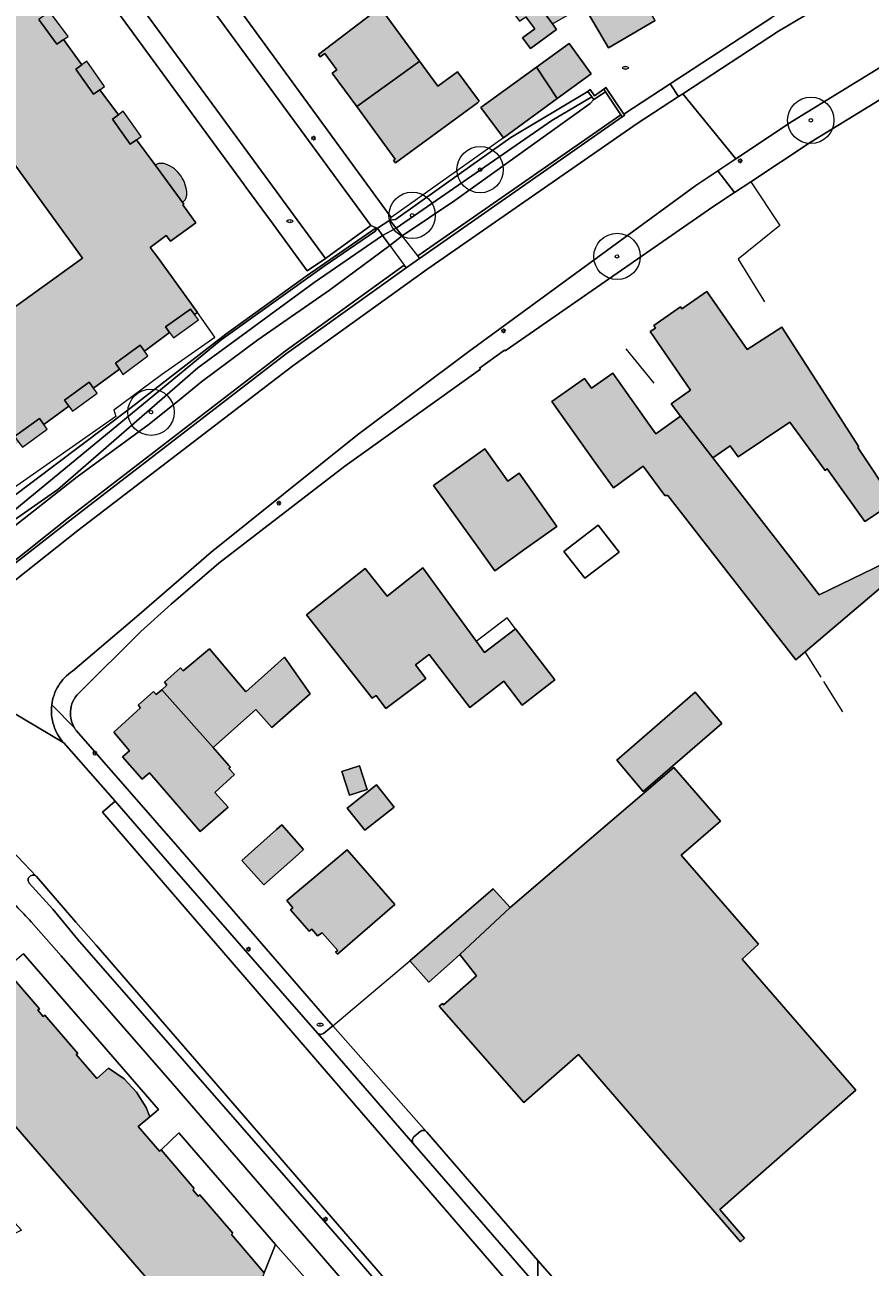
# Model space of a CAD drawing. Header units: metres. Extents: x 187482 to 189800, y 333582 to 335019.
# Tile 253 of 256: x 189197 to 189288, y 334550 to 334684. Entities that reach past the tile are written whole.
import ezdxf
from ezdxf.enums import TextEntityAlignment as Align

# ---------------------------------------------------------------- set-up
doc = ezdxf.new("R2010")
doc.units = ezdxf.units.M
doc.layers.get('0').update_dxf_attribs({"color": 252, "lineweight": 18})
for name, color, linetype, lineweight in [('B-WE-GK-KADEMUUR-GV', 252, 'Continuous', 18), ('B-WE-GR-BEPLANTING_CULTUUR_HEESTERS-GV', 252, 'Continuous', 18), ('B-WE-GR-BOOM-S', 252, 'Continuous', 18), ('B-WE-GR-HAAG-G', 252, 'GR-HAAG1-SO', 18), ('B-WE-GW-TALUD_KRUIN-G', 252, 'Continuous', 18), ('B-WE-IE-MEUBILAIR-S', 252, 'Continuous', 18), ('B-WE-IE-TERREINAFSCHEIDING_KUNSTMATIG_HEKWERK-G', 252, 'IE-TERREINAFSCHEIDING_KUNSTMATIG-SO', 18), ('B-WE-IE-TERREINAFSCHEIDING_KUNSTMATIG_MUUR-G', 252, 'IE-TERREINAFSCHEIDING_KUNSTMATIG-SO', 18), ('B-WE-KW-KUNSTWERK_DEK-GV', 252, 'Continuous', 18), ('B-WE-OG-BEBOUWING-GV', 252, 'Continuous', 18), ('B-WE-OG-BEBOUWING_LUIFEL-GV', 252, 'Continuous', 18), ('B-WE-OG-TERREIN_BEGROEID-GV', 252, 'Continuous', 18), ('B-WE-OG-TERREIN_ERF-GV', 252, 'Continuous', 18), ('B-WE-OG-TERREIN_OEVER-GV', 252, 'Continuous', 18), ('B-WE-OG-WATER_BEEK-GV', 252, 'Continuous', 18), ('B-WE-VH-GESLOTENVERHARDING_ASFALT-GV', 252, 'Continuous', 18), ('B-WE-VH-OPENVERHARDING_BETONSTRAATSTEEN-GV', 252, 'Continuous', 18), ('B-WE-VH-OPENVERHARDING_TEGEL-GV', 252, 'Continuous', 18)]:
    doc.layers.add(name, color=color, linetype=linetype, lineweight=lineweight)
doc.layers.add('B-WE-OG-BEBOUWING-V', color=7, linetype='Continuous', lineweight=18, true_color=0xf0f0f0)
doc.styles.add('NLCS-ISO', font='NLCS-ISO.ttf')
doc.linetypes.add('GR-HAAG1-SO', pattern='A,6,[176,NLCS.SHX,S=0.125,R=0,X=0,Y=0],-2', length=8)
doc.linetypes.add('IE-TERREINAFSCHEIDING_KUNSTMATIG-SO', pattern='A,4,[82,NLCS.SHX,S=0.75,R=90,X=0,Y=0],4,-2', length=10)

# ---------------------------------------------------------------- blocks, each defined once
blk = doc.blocks.new('SIE-MEUBILAIR_PAAL_LICHTMAST-SO')
for points in [[(-0.62, 0), (-1, 0)], [(-0.71, 0.71), (-0.44, 0.44)], [(0, 1), (0, 0.62)], [(0.44, 0.44), (0.71, 0.71)], [(1, 0), (0.62, 0)], [(-0.71, -0.71), (-0.44, -0.44)], [(0, -0.62), (0, -1)], [(0.44, -0.44), (0.71, -0.71)]]:
    blk.add_lwpolyline(points)
blk.add_circle((0, 0), 0.5)
blk = doc.blocks.new('SIE-MEUBILAIR_PUT_BRANDKRAAN-SO')
blk.add_ellipse((0, 0), major_axis=(1.25, 0), ratio=0.54)
at = {"style": 'NLCS-ISO'}
blk.add_text('bk', height=0.75, dxfattribs=at).set_placement((0.03, 0), align=Align.MIDDLE_CENTER)
blk = doc.blocks.new('SGR-BOOM_GBKN-SO')
at = {"color": 0, "linetype": 'ByBlock', "lineweight": 18}
for radius in [2, 0.15]:
    blk.add_circle((0, 0), radius, dxfattribs=at)

msp = doc.modelspace()

# ---------------------------------------------------------------- hatches: boundary and pattern name
at = {"layer": 'B-WE-OG-BEBOUWING-V'}
h = msp.add_hatch(color=256, dxfattribs=at)
h.dxf.hatch_style = 1
h.paths.add_polyline_path([(189182.942, 334690.25), (189181.395, 334689.13), (189203.547, 334658.545), (189176.042, 334638.693), (189177.1, 334637.225), (189178.742, 334634.982), (189183.221, 334628.862), (189185.856, 334630.788), (189185.42, 334631.435), (189188.085, 334633.382), (189188.557, 334632.736), (189191.282, 334634.727), (189190.812, 334635.374), (189193.524, 334637.342), (189193.993, 334636.695), (189196.705, 334638.662), (189196.235, 334639.31), (189198.905, 334641.247), (189199.375, 334640.6), (189202.087, 334642.568), (189201.617, 334643.215), (189204.288, 334645.153), (189204.758, 334644.505), (189207.536, 334646.547), (189207.097, 334647.2), (189209.758, 334649.151), (189210.231, 334648.506), (189212.951, 334650.5), (189212.509, 334651.118), (189215.194, 334653.038), (189215.637, 334652.439), (189215.963, 334652.68), (189211.664, 334658.586), (189210.854, 334659.699), (189212.593, 334660.964), (189213.034, 334660.358), (189215.783, 334662.358), (189214.376, 334664.291), (189214.473, 334664.362), (189211.347, 334668.629), (189209.389, 334671.301), (189208.69, 334670.812), (189206.79, 334673.514), (189207.433, 334673.99), (189205.423, 334676.704), (189204.742, 334676.231), (189202.844, 334678.918), (189203.488, 334679.392), (189201.497, 334682.104), (189200.791, 334681.629), (189198.846, 334684.29), (189199.534, 334684.792), (189197.51, 334687.565), (189196.8, 334687.088), (189194.913, 334689.725), (189195.556, 334690.201), (189193.504, 334692.972), (189192.841, 334692.496), (189190.935, 334695.123), (189191.595, 334695.575), (189191.321, 334695.976)], flags=17)
h.paths.add_polyline_path([(189207.955, 334674.377), (189207.433, 334673.99), (189206.79, 334673.514), (189208.69, 334670.812), (189209.389, 334671.301), (189209.878, 334671.643)], flags=16)
h.paths.add_polyline_path([(189204.012, 334679.778), (189203.488, 334679.392), (189202.844, 334678.918), (189204.742, 334676.231), (189205.423, 334676.704), (189205.933, 334677.058)], flags=16)
h.paths.add_polyline_path([(189200.017, 334685.145), (189199.534, 334684.792), (189198.846, 334684.29), (189200.791, 334681.629), (189201.497, 334682.104), (189201.994, 334682.438)], flags=16)
h.paths.add_polyline_path([(189196.078, 334690.588), (189195.556, 334690.201), (189194.913, 334689.725), (189196.8, 334687.088), (189197.51, 334687.565), (189198.004, 334687.897)], flags=16)
h.paths.add_polyline_path([(189192.131, 334695.942), (189191.595, 334695.575), (189190.935, 334695.123), (189192.841, 334692.496), (189193.504, 334692.972), (189194.019, 334693.342)], flags=16)
h.paths.add_polyline_path([(189188.94, 334632.211), (189188.557, 334632.736), (189188.085, 334633.382), (189185.42, 334631.435), (189185.856, 334630.788), (189186.275, 334630.264)], flags=16)
h.paths.add_polyline_path([(189199.757, 334640.074), (189199.375, 334640.6), (189198.905, 334641.247), (189196.235, 334639.31), (189196.705, 334638.662), (189197.087, 334638.137)], flags=16)
h.paths.add_polyline_path([(189205.139, 334643.979), (189204.758, 334644.505), (189204.288, 334645.153), (189201.617, 334643.215), (189202.087, 334642.568), (189202.468, 334642.041)], flags=16)
h.paths.add_polyline_path([(189210.615, 334647.982), (189210.231, 334648.506), (189209.758, 334649.151), (189207.097, 334647.2), (189207.536, 334646.547), (189207.906, 334645.997)], flags=16)
h.paths.add_polyline_path([(189194.375, 334636.168), (189193.993, 334636.695), (189193.524, 334637.342), (189190.812, 334635.374), (189191.282, 334634.727), (189191.663, 334634.2)], flags=16)
edge = h.paths.add_edge_path(flags=16)
edge.add_arc((189211.251, 334665.379), 3.548, 17.43881, 34.47228)
edge.add_arc((189211.235, 334665.363), 3.57, 34.52834, 51.46336)
edge.add_arc((189211.257, 334665.382), 3.542, 51.56129, 68.62437)
edge.add_arc((189212.057, 334667.222), 1.538, 71.39697, 79.78966)
edge.add_arc((189212.074, 334667.341), 1.418, 79.58373, 88.69126)
edge.add_arc((189212.061, 334667.493), 1.267, 87.95064, 98.15513)
edge.add_arc((189212.051, 334667.345), 1.412, 96.92938, 106.08906)
edge.add_line((189211.66, 334668.702), (189211.395, 334668.564))
edge.add_line((189211.395, 334668.564), (189214.349, 334664.531))
edge.add_line((189214.349, 334664.531), (189214.568, 334664.753))
edge.add_arc((189213.559, 334665.446), 1.224, 325.5259, 333.67664)
edge.add_arc((189213.279, 334665.589), 1.538, 333.53795, 340.06487)
edge.add_arc((189213.381, 334665.53), 1.422, 340.85461, 347.8862)
edge.add_arc((189213.586, 334665.499), 1.215, 347.30069, 355.50749)
edge.add_arc((189211.282, 334665.387), 3.516, 0.27868, 17.46243)
h = msp.add_hatch(color=256, dxfattribs=at)
h.dxf.hatch_style = 1
h.paths.add_polyline_path([(189265.294, 334684.173), (189260.743, 334692.019), (189255.935, 334689.23), (189254.125, 334692.339), (189249.788, 334689.834), (189251.137, 334687.99), (189254.207, 334683.792), (189257.602, 334685.734), (189260.244, 334681.219)], flags=17)
h = msp.add_hatch(color=256, dxfattribs=at)
h.dxf.hatch_style = 1
h.paths.add_polyline_path([(189251.137, 334687.99), (189248.98, 334686.42), (189250.681, 334684.085), (189251.351, 334684.573), (189252.313, 334683.257), (189250.998, 334682.295), (189251.848, 334681.133), (189254.652, 334683.184), (189254.207, 334683.792)], flags=17)
h = msp.add_hatch(color=256, dxfattribs=at)
h.dxf.hatch_style = 1
h.paths.add_polyline_path([(189228.997, 334680.499), (189229.186, 334680.242), (189229.693, 334680.614), (189230.985, 334678.85), (189230.484, 334678.469), (189233.112, 334674.881), (189239.668, 334679.612), (189239.882, 334679.769), (189235.642, 334685.558), (189235.511, 334685.458)], flags=17)
h = msp.add_hatch(color=256, dxfattribs=at)
h.dxf.hatch_style = 1
h.paths.add_polyline_path([(189254.735, 334675.751), (189258.388, 334678.411), (189256.002, 334681.688), (189252.485, 334679.127)], flags=17)
h = msp.add_hatch(color=256, dxfattribs=at)
h.dxf.hatch_style = 1
h.paths.add_polyline_path([(189233.112, 334674.881), (189237.275, 334669.196), (189237.093, 334669.066), (189237.285, 334668.817), (189246.124, 334675.296), (189246.331, 334675.448), (189246.123, 334675.732), (189243.997, 334678.635), (189241.86, 334677.068), (189239.882, 334679.769), (189239.668, 334679.612)], flags=17)
h = msp.add_hatch(color=256, dxfattribs=at)
h.dxf.hatch_style = 1
h.paths.add_polyline_path([(189254.735, 334675.751), (189252.485, 334679.127), (189246.51, 334674.777), (189248.93, 334671.524)], flags=17)
h = msp.add_hatch(color=256, dxfattribs=at)
h.dxf.hatch_style = 1
h.paths.add_polyline_path([(189268.033, 334641.497), (189271.509, 334637.008), (189273.377, 334638.294), (189274.226, 334637.109), (189279.804, 334640.843), (189283.609, 334635.627), (189283.817, 334635.812), (189287.908, 334630.117), (189291.063, 334632.229), (189287.128, 334638.098), (189287.243, 334638.197), (189278.929, 334651.1), (189275.219, 334648.671), (189270.856, 334654.921), (189268.179, 334653.052), (189268.018, 334653.281), (189265.154, 334651.266), (189265.321, 334650.994), (189264.766, 334650.614), (189269.103, 334644.28), (189267, 334642.831)], flags=17)
h.paths.add_polyline_path([(189292.003, 334625.013), (189291.467, 334625.852), (189291.53, 334625.882), (189291.197, 334626.196), (189282.967, 334622.214), (189280.623, 334625.24), (189271.509, 334637.008), (189268.033, 334641.497), (189265.375, 334639.572), (189264.7, 334640.495), (189260.71, 334646.131), (189258.415, 334644.506), (189257.665, 334645.567), (189254.16, 334643.087), (189258.905, 334636.38), (189260.812, 334633.77), (189264.006, 334636.097), (189266.319, 334632.923), (189266.651, 334632.944), (189280.46, 334615.209), (189281.457, 334616.056)], flags=16)
h = msp.add_hatch(color=256, dxfattribs=at)
h.dxf.hatch_style = 1
h.paths.add_polyline_path([(189216.056, 334651.872), (189215.637, 334652.439), (189215.194, 334653.038), (189212.509, 334651.118), (189212.951, 334650.5), (189213.353, 334649.939)], flags=17)
h = msp.add_hatch(color=256, dxfattribs=at)
h.dxf.hatch_style = 1
h.paths.add_polyline_path([(189246.912, 334637.977), (189241.394, 334634.017), (189246.193, 334627.33), (189248.008, 334624.812), (189251.372, 334627.238), (189254.7, 334629.608), (189250.617, 334635.331), (189249.402, 334634.464)], flags=17)
h.paths.add_polyline_path([(189240.928, 334615.79), (189245.3, 334610.081), (189248.963, 334612.891), (189250.942, 334610.313), (189254.473, 334613.067), (189250.251, 334618.565), (189246.876, 334615.983), (189240.244, 334625.115), (189236.396, 334622.082), (189234.044, 334625.066), (189227.695, 334620.061), (189234.79, 334611.059), (189235.203, 334611.377), (189236.266, 334609.964), (189240.562, 334613.196), (189239.472, 334614.668)], flags=16)
h.paths.add_polyline_path([(189292.003, 334625.013), (189291.467, 334625.852), (189291.53, 334625.882), (189291.197, 334626.196), (189282.967, 334622.214), (189280.623, 334625.24), (189271.509, 334637.008), (189268.033, 334641.497), (189265.375, 334639.572), (189264.7, 334640.495), (189260.71, 334646.131), (189258.415, 334644.506), (189257.665, 334645.567), (189254.16, 334643.087), (189258.905, 334636.38), (189260.812, 334633.77), (189264.006, 334636.097), (189266.319, 334632.923), (189266.651, 334632.944), (189280.46, 334615.209), (189281.457, 334616.056)], flags=16)
h = msp.add_hatch(color=256, dxfattribs=at)
h.dxf.hatch_style = 1
h.paths.add_polyline_path([(189212.094, 334611.987), (189217.634, 334605.745), (189222.245, 334609.841), (189223.962, 334607.898), (189226.337, 334610), (189228.089, 334611.551), (189225.346, 334615.48), (189223.187, 334613.564), (189221.16, 334611.765), (189217.239, 334616.403), (189214.405, 334614.007), (189214.12, 334614.329), (189212.39, 334612.798), (189212.648, 334612.49)], flags=16)
h.paths.add_polyline_path([(189217.634, 334605.745), (189212.094, 334611.987), (189211.51, 334611.456), (189211.227, 334611.781), (189209.541, 334610.31), (189209.803, 334610.018), (189206.92, 334607.422), (189208.627, 334605.392), (189207.88, 334604.749), (189209.976, 334602.327), (189210.768, 334603.014), (189216.243, 334596.687), (189219.268, 334599.305), (189217.817, 334600.884), (189219.931, 334602.826), (189219.325, 334603.486), (189219.501, 334603.643), (189219.348, 334603.815)], flags=17)
h = msp.add_hatch(color=256, dxfattribs=at)
h.dxf.hatch_style = 1
h.paths.add_polyline_path([(189269.613, 334611.732), (189261.15, 334604.385), (189264.001, 334600.993), (189272.464, 334608.34)], flags=16)
h.paths.add_polyline_path([(189244.221, 334583.434), (189246.04, 334581.137), (189242.466, 334578.006), (189242.348, 334578.142), (189242.017, 334577.852), (189251.131, 334567.449), (189257.028, 334572.632), (189274.499, 334552.451), (189274.938, 334552.819), (189272.267, 334555.927), (189286.938, 334568.798), (189274.686, 334582.939), (189276.428, 334584.554), (189268.086, 334594.153), (189272.35, 334597.8), (189267.316, 334603.597), (189260.661, 334597.93), (189249.654, 334588.489)], flags=17)
h = msp.add_hatch(color=256, dxfattribs=at)
h.dxf.hatch_style = 1
h.paths.add_polyline_path([(189233.418, 334603.782), (189231.51, 334603.162), (189232.339, 334600.613), (189234.247, 334601.234)], flags=17)
h = msp.add_hatch(color=256, dxfattribs=at)
h.dxf.hatch_style = 1
h.paths.add_polyline_path([(189235.26, 334601.742), (189232.075, 334599.227), (189233.975, 334596.821), (189237.16, 334599.336)], flags=17)
h = msp.add_hatch(color=256, dxfattribs=at)
h.dxf.hatch_style = 1
h.paths.add_polyline_path([(189224.482, 334596.898), (189220.749, 334593.572), (189223.097, 334590.937), (189226.83, 334594.263), (189227.386, 334594.758), (189225.043, 334597.398)], flags=17)
h = msp.add_hatch(color=256, dxfattribs=at)
h.dxf.hatch_style = 1
h.paths.add_polyline_path([(189226.236, 334588.451), (189225.978, 334588.237), (189228.004, 334585.943), (189228.265, 334586.143), (189228.9, 334585.424), (189229.394, 334585.777), (189231.082, 334583.868), (189230.833, 334583.683), (189231.047, 334583.448), (189237.222, 334588.823), (189232.082, 334594.727), (189225.567, 334589.246)], flags=17)
h = msp.add_hatch(color=256, dxfattribs=at)
h.dxf.hatch_style = 1
h.paths.add_polyline_path([(189168.028, 334567.452), (189160.992, 334572.458), (189157.334, 334567.883), (189171.765, 334559.81), (189173.277, 334561.749), (189166.47, 334565.468)], flags=16)
h.paths.add_polyline_path([(189206.999, 334536.904), (189206.941, 334536.766), (189216.604, 334532.725), (189218.966, 334538.44), (189218.777, 334538.589), (189220.037, 334541.637), (189221.654, 334540.968), (189222.859, 334542.599), (189223.684, 334544.34), (189224.128, 334546.287), (189224.193, 334547.311), (189222.692, 334547.958), (189223.156, 334549.097), (189219.619, 334553.218), (189219.78, 334553.363), (189216.192, 334557.524), (189216.027, 334557.377), (189215.44, 334558.039), (189215.605, 334558.186), (189212.023, 334562.352), (189211.855, 334562.208), (189209.568, 334564.877), (189210.829, 334565.934), (189210.429, 334566.93), (189209.374, 334568.567), (189208.041, 334570.022), (189206.345, 334571.172), (189205.091, 334570.065), (189202.876, 334572.653), (189203.065, 334572.759), (189199.495, 334576.896), (189199.328, 334576.749), (189198.741, 334577.418), (189198.908, 334577.565), (189195.33, 334581.724), (189195.115, 334581.723), (189192.914, 334584.193), (189194.196, 334585.258), (189193.8, 334586.259), (189192.729, 334587.901), (189191.399, 334589.371), (189189.724, 334590.473), (189188.45, 334589.415), (189187.045, 334591.04), (189186.965, 334591.132), (189186.694, 334590.928), (189186.09, 334591.498), (189184.875, 334592.227), (189184.645, 334592.365), (189183.801, 334592.576), (189182.102, 334592.509), (189181.285, 334592.251), (189180.512, 334591.876), (189176.657, 334588.563), (189176.155, 334589.152), (189175.759, 334588.812), (189175.56, 334588.641), (189176.051, 334588.025), (189169.988, 334582.924), (189178.322, 334573.771), (189178.426, 334573.862), (189184.188, 334578.886), (189211.499, 334547.342), (189209.462, 334542.515), (189209.35, 334542.527)], flags=17)
h.paths.add_polyline_path([(189183.167, 334568.765), (189179.578, 334572.682), (189179.15, 334572.075), (189180.509, 334570.593), (189177.121, 334566.288), (189175.568, 334564.316), (189173.542, 334561.745), (189176.687, 334560.418), (189180.569, 334565.265)], flags=16)
h.paths.add_polyline_path([(189184.188, 334578.886), (189183.093, 334577.931), (189187.39, 334572.902), (189188.527, 334573.874)], flags=16)
h = msp.add_hatch(color=256, dxfattribs=at)
h.dxf.hatch_style = 1
h.paths.add_polyline_path([(189238.853, 334582.742), (189240.884, 334580.439), (189243.134, 334582.423), (189244.221, 334583.434), (189249.654, 334588.489), (189247.819, 334590.523)], flags=17)

# ---------------------------------------------------------------- linework, layer by layer
at = {"layer": 'B-WE-GK-KADEMUUR-GV', "flags": 128}
for points in [[(189259.929, 334676.477), (189259.739, 334676.764), (189258.761, 334676.054), (189258.268, 334676.734), (189258.033, 334676.516), (189258.465, 334675.927), (189258.671, 334675.647)], [(189261.58, 334673.981), (189261.717, 334673.776), (189262.011, 334673.948), (189261.909, 334674.061), (189259.958, 334676.922), (189259.739, 334676.764), (189259.929, 334676.477)], [(189261.717, 334673.776), (189261.58, 334673.981), (189239.716, 334658.777), (189239.876, 334658.507)], [(189238.45, 334657.501), (189238.245, 334657.76), (189225.402, 334648.509), (189202.036, 334630.54), (189190.334, 334621.217), (189190.485, 334621.103), (189202.176, 334630.235), (189225.555, 334648.25)]]:
    msp.add_lwpolyline(points, close=True, dxfattribs=at)
at = {"layer": 'B-WE-GR-BEPLANTING_CULTUUR_HEESTERS-GV'}
for points in [[(189197.872, 334591.853, 0.1925801), (189197.699, 334591.493)], [(189198.246, 334591.992, 0.1959467), (189197.872, 334591.853)], [(189198.611, 334591.832, 0.1920983), (189198.246, 334591.992)], [(189197.699, 334591.493, 0.1952386), (189197.825, 334591.115)]]:
    msp.add_lwpolyline(points, format="xyb", dxfattribs=at)
at = {"layer": 'B-WE-GR-BEPLANTING_CULTUUR_HEESTERS-GV', "flags": 128}
for points in [[(189266.219, 334511.047), (189267.02, 334511.617), (189263.325, 334516.144), (189244.622, 334538.633), (189205.044, 334584.417), (189202.846, 334586.925), (189198.611, 334591.832)], [(189197.825, 334591.115), (189200.356, 334588.3), (189203.011, 334585.08), (189232.522, 334551.328), (189243.821, 334538.167), (189266.219, 334511.047)]]:
    msp.add_lwpolyline(points, dxfattribs=at)
at = {"layer": 'B-WE-GR-HAAG-G', "ltscale": 0.2, "flags": 128}
for points in [[(189248.93, 334671.524), (189236.823, 334662.924)], [(189206.929, 334642.187), (189207.143, 334641.449), (189196.123, 334633.742), (189195.661, 334634.26), (189185.221, 334626.272), (189183.221, 334628.862)]]:
    msp.add_lwpolyline(points, dxfattribs=at)
at = {"layer": 'B-WE-GW-TALUD_KRUIN-G', "flags": 128}
for points in [[(189258.033, 334676.516), (189249.724, 334671.56), (189244.411, 334667.775), (189237.285, 334662.698), (189236.682, 334662.647)], [(189236.682, 334662.647), (189235.34, 334661.755)]]:
    msp.add_lwpolyline(points, dxfattribs=at)
msp.add_lwpolyline([(189235.069, 334661.391), (189235.34, 334661.755), (189235.223, 334661.805), (189227.67, 334656.601), (189219.024, 334650.318), (189212.456, 334645.255), (189208.476, 334642.187), (189190.668, 334628.747), (189189.66, 334627.764), (189189.253, 334626.986), (189189.399, 334626.221), (189189.238, 334625.633), (189218.495, 334649.724), (189229.619, 334657.67)], close=True, dxfattribs=at)
at = {"layer": 'B-WE-IE-TERREINAFSCHEIDING_KUNSTMATIG_HEKWERK-G', "ltscale": 0.2, "flags": 128}
for points in [[(189275.585, 334666.762), (189282.106, 334671.096), (189293.435, 334678.003), (189301.461, 334682.677)], [(189275.585, 334666.762), (189278.743, 334662.059), (189274.245, 334658.441), (189277.083, 334653.82)], [(189206.929, 334642.187), (189212.057, 334645.99), (189217.808, 334650.009), (189215.963, 334652.68)], [(189283.176, 334613.331), (189281.457, 334616.056)], [(189285.52, 334609.615), (189283.463, 334612.876)]]:
    msp.add_lwpolyline(points, dxfattribs=at)
at = {"layer": 'B-WE-IE-TERREINAFSCHEIDING_KUNSTMATIG_MUUR-G', "ltscale": 0.2, "flags": 128}
for points in [[(189262.133, 334648.755), (189265.157, 334645.05)], [(189230.556, 334575.742), (189238.853, 334582.742)]]:
    msp.add_lwpolyline(points, dxfattribs=at)
at = {"layer": 'B-WE-KW-KUNSTWERK_DEK-GV', "flags": 128}
msp.add_lwpolyline([(189239.716, 334658.777), (189238.01, 334660.953), (189237.366, 334661.774), (189236.682, 334662.647), (189235.34, 334661.755), (189235.427, 334661.635), (189235.904, 334660.972), (189236.676, 334659.9), (189238.245, 334657.76), (189238.45, 334657.501), (189239.876, 334658.507)], close=True, dxfattribs=at)
at = {"layer": 'B-WE-OG-BEBOUWING-GV', "flags": 128}
for points in [[(189265.294, 334684.173), (189260.743, 334692.019), (189255.935, 334689.23), (189254.125, 334692.339), (189249.788, 334689.834), (189251.137, 334687.99), (189254.207, 334683.792), (189257.602, 334685.734), (189260.244, 334681.219)], [(189251.137, 334687.99), (189248.98, 334686.42), (189250.681, 334684.085), (189251.351, 334684.573), (189252.313, 334683.257), (189250.998, 334682.295), (189251.848, 334681.133), (189254.652, 334683.184), (189254.207, 334683.792)], [(189228.997, 334680.499), (189229.186, 334680.242), (189229.693, 334680.614), (189230.985, 334678.85), (189230.484, 334678.469), (189233.112, 334674.881), (189239.668, 334679.612), (189239.882, 334679.769), (189235.642, 334685.558), (189235.511, 334685.458)], [(189254.735, 334675.751), (189258.388, 334678.411), (189256.002, 334681.688), (189252.485, 334679.127)], [(189233.112, 334674.881), (189237.275, 334669.196), (189237.093, 334669.066), (189237.285, 334668.817), (189246.124, 334675.296), (189246.331, 334675.448), (189246.123, 334675.732), (189243.997, 334678.635), (189241.86, 334677.068), (189239.882, 334679.769), (189239.668, 334679.612)], [(189254.735, 334675.751), (189252.485, 334679.127), (189246.51, 334674.777), (189248.93, 334671.524)], [(189268.033, 334641.497), (189271.509, 334637.008), (189273.377, 334638.294), (189274.226, 334637.109), (189279.804, 334640.843), (189283.609, 334635.627), (189283.817, 334635.812), (189287.908, 334630.117), (189291.063, 334632.229), (189287.128, 334638.098), (189287.243, 334638.197), (189278.929, 334651.1), (189275.219, 334648.671), (189270.856, 334654.921), (189268.179, 334653.052), (189268.018, 334653.281), (189265.154, 334651.266), (189265.321, 334650.994), (189264.766, 334650.614), (189269.103, 334644.28), (189267, 334642.831)], [(189292.003, 334625.013), (189291.467, 334625.852), (189291.53, 334625.882), (189291.197, 334626.196), (189282.967, 334622.214), (189280.623, 334625.24), (189271.509, 334637.008), (189268.033, 334641.497), (189265.375, 334639.572), (189264.7, 334640.495), (189260.71, 334646.131), (189258.415, 334644.506), (189257.665, 334645.567), (189254.16, 334643.087), (189258.905, 334636.38), (189260.812, 334633.77), (189264.006, 334636.097), (189266.319, 334632.923), (189266.651, 334632.944), (189280.46, 334615.209), (189281.457, 334616.056)], [(189246.912, 334637.977), (189241.394, 334634.017), (189246.193, 334627.33), (189248.008, 334624.812), (189251.372, 334627.238), (189254.7, 334629.608), (189250.617, 334635.331), (189249.402, 334634.464)], [(189257.716, 334624.004), (189261.416, 334626.831), (189259.147, 334629.728), (189255.447, 334626.9)], [(189240.928, 334615.79), (189245.3, 334610.081), (189248.963, 334612.891), (189250.942, 334610.313), (189254.473, 334613.067), (189250.251, 334618.565), (189246.876, 334615.983), (189240.244, 334625.115), (189236.396, 334622.082), (189234.044, 334625.066), (189227.695, 334620.061), (189234.79, 334611.059), (189235.203, 334611.377), (189236.266, 334609.964), (189240.562, 334613.196), (189239.472, 334614.668)], [(189212.094, 334611.987), (189217.634, 334605.745), (189222.245, 334609.841), (189223.962, 334607.898), (189226.337, 334610), (189228.089, 334611.551), (189225.346, 334615.48), (189223.187, 334613.564), (189221.16, 334611.765), (189217.239, 334616.403), (189214.405, 334614.007), (189214.12, 334614.329), (189212.39, 334612.798), (189212.648, 334612.49)], [(189217.634, 334605.745), (189212.094, 334611.987), (189211.51, 334611.456), (189211.227, 334611.781), (189209.541, 334610.31), (189209.803, 334610.018), (189206.92, 334607.422), (189208.627, 334605.392), (189207.88, 334604.749), (189209.976, 334602.327), (189210.768, 334603.014), (189216.243, 334596.687), (189219.268, 334599.305), (189217.817, 334600.884), (189219.931, 334602.826), (189219.325, 334603.486), (189219.501, 334603.643), (189219.348, 334603.815)], [(189269.613, 334611.732), (189261.15, 334604.385), (189264.001, 334600.993), (189272.464, 334608.34)], [(189233.418, 334603.782), (189231.51, 334603.162), (189232.339, 334600.613), (189234.247, 334601.234)], [(189244.221, 334583.434), (189246.04, 334581.137), (189242.466, 334578.006), (189242.348, 334578.142), (189242.017, 334577.852), (189251.131, 334567.449), (189257.028, 334572.632), (189274.499, 334552.451), (189274.938, 334552.819), (189272.267, 334555.927), (189286.938, 334568.798), (189274.686, 334582.939), (189276.428, 334584.554), (189268.086, 334594.153), (189272.35, 334597.8), (189267.316, 334603.597), (189260.661, 334597.93), (189249.654, 334588.489)], [(189235.26, 334601.742), (189232.075, 334599.227), (189233.975, 334596.821), (189237.16, 334599.336)], [(189224.482, 334596.898), (189220.749, 334593.572), (189223.097, 334590.937), (189226.83, 334594.263), (189227.386, 334594.758), (189225.043, 334597.398)], [(189226.236, 334588.451), (189225.978, 334588.237), (189228.004, 334585.943), (189228.265, 334586.143), (189228.9, 334585.424), (189229.394, 334585.777), (189231.082, 334583.868), (189230.833, 334583.683), (189231.047, 334583.448), (189237.222, 334588.823), (189232.082, 334594.727), (189225.567, 334589.246)], [(189238.853, 334582.742), (189240.884, 334580.439), (189243.134, 334582.423), (189244.221, 334583.434), (189249.654, 334588.489), (189247.819, 334590.523)]]:
    msp.add_lwpolyline(points, close=True, dxfattribs=at)
for points in [[(189181.395, 334689.13), (189203.547, 334658.545), (189176.042, 334638.693)], [(189196.235, 334639.31), (189198.905, 334641.247), (189199.375, 334640.6), (189202.087, 334642.568), (189201.617, 334643.215), (189204.288, 334645.153), (189204.758, 334644.505), (189207.536, 334646.547), (189207.097, 334647.2), (189209.758, 334649.151), (189210.231, 334648.506), (189212.951, 334650.5), (189212.509, 334651.118), (189215.194, 334653.038), (189215.637, 334652.439), (189215.963, 334652.68), (189211.664, 334658.586), (189210.854, 334659.699), (189212.593, 334660.964), (189213.034, 334660.358), (189215.783, 334662.358), (189214.376, 334664.291), (189214.473, 334664.362), (189211.347, 334668.629), (189209.389, 334671.301), (189208.69, 334670.812), (189206.79, 334673.514), (189207.433, 334673.99), (189205.423, 334676.704), (189204.742, 334676.231), (189202.844, 334678.918), (189203.488, 334679.392), (189201.497, 334682.104), (189200.791, 334681.629), (189198.846, 334684.29)], [(189223.156, 334549.097), (189219.619, 334553.218), (189219.78, 334553.363), (189216.192, 334557.524), (189216.027, 334557.377), (189215.44, 334558.039), (189215.605, 334558.186), (189212.023, 334562.352), (189211.855, 334562.208), (189209.568, 334564.877), (189210.829, 334565.934), (189210.429, 334566.93), (189209.374, 334568.567), (189208.041, 334570.022), (189206.345, 334571.172), (189205.091, 334570.065), (189202.876, 334572.653), (189203.065, 334572.759), (189199.495, 334576.896), (189199.328, 334576.749), (189198.741, 334577.418), (189198.908, 334577.565), (189195.33, 334581.724)], [(189184.188, 334578.886), (189211.499, 334547.342)]]:
    msp.add_lwpolyline(points, dxfattribs=at)
at = {"layer": 'B-WE-OG-BEBOUWING_LUIFEL-GV', "flags": 128}
for points in [[(189200.017, 334685.145), (189199.534, 334684.792), (189198.846, 334684.29), (189200.791, 334681.629), (189201.497, 334682.104), (189201.994, 334682.438)], [(189204.012, 334679.778), (189203.488, 334679.392), (189202.844, 334678.918), (189204.742, 334676.231), (189205.423, 334676.704), (189205.933, 334677.058)], [(189207.955, 334674.377), (189207.433, 334673.99), (189206.79, 334673.514), (189208.69, 334670.812), (189209.389, 334671.301), (189209.878, 334671.643)], [(189216.056, 334651.872), (189215.637, 334652.439), (189215.194, 334653.038), (189212.509, 334651.118), (189212.951, 334650.5), (189213.353, 334649.939)], [(189210.615, 334647.982), (189210.231, 334648.506), (189209.758, 334649.151), (189207.097, 334647.2), (189207.536, 334646.547), (189207.906, 334645.997)], [(189205.139, 334643.979), (189204.758, 334644.505), (189204.288, 334645.153), (189201.617, 334643.215), (189202.087, 334642.568), (189202.468, 334642.041)], [(189199.757, 334640.074), (189199.375, 334640.6), (189198.905, 334641.247), (189196.235, 334639.31), (189196.705, 334638.662), (189197.087, 334638.137)], [(189250.251, 334618.565), (189249.339, 334619.748), (189245.998, 334617.192), (189246.876, 334615.983)]]:
    msp.add_lwpolyline(points, close=True, dxfattribs=at)
msp.add_lwpolyline([(189211.66, 334668.702), (189211.395, 334668.564), (189214.349, 334664.531), (189214.568, 334664.753)], dxfattribs=at)
at = {"layer": 'B-WE-OG-BEBOUWING_LUIFEL-GV'}
for points in [[(189211.881, 334668.747, 0.0399879), (189211.66, 334668.702)], [(189212.106, 334668.759, 0.0445549), (189211.881, 334668.747)], [(189212.33, 334668.736, 0.0397601), (189212.106, 334668.759)], [(189212.548, 334668.68, 0.0366364), (189212.33, 334668.736)], [(189213.459, 334668.156, 0.0745896), (189212.548, 334668.68)], [(189214.176, 334667.387, 0.0740278), (189213.459, 334668.156)], [(189214.636, 334666.442, 0.0744597), (189214.176, 334667.387)], [(189214.798, 334665.404, 0.0751191), (189214.636, 334666.442)], [(189214.772, 334665.232, 0.0358242), (189214.798, 334665.404)], [(189214.568, 334664.753, 0.0355793), (189214.656, 334664.903)], [(189214.656, 334664.903, 0.0284868), (189214.725, 334665.064)], [(189214.725, 334665.064, 0.0306907), (189214.772, 334665.232)]]:
    msp.add_lwpolyline(points, format="xyb", dxfattribs=at)
at = {"layer": 'B-WE-OG-TERREIN_BEGROEID-GV', "flags": 128}
for points in [[(189258.033, 334676.516), (189249.724, 334671.56), (189244.411, 334667.775), (189237.285, 334662.698), (189236.682, 334662.647), (189237.366, 334661.774), (189254.133, 334673.369), (189258.465, 334675.927)], [(189235.223, 334661.805), (189227.67, 334656.601), (189219.024, 334650.318), (189212.456, 334645.255), (189208.476, 334642.187), (189190.668, 334628.747), (189189.66, 334627.764), (189189.253, 334626.986), (189189.399, 334626.221), (189189.238, 334625.633), (189218.495, 334649.724), (189229.619, 334657.67), (189235.069, 334661.391), (189235.34, 334661.755)], [(189189.238, 334625.633), (189189.373, 334625.511), (189200.892, 334633.578), (189215.981, 334646.707), (189228.548, 334655.924), (189235.904, 334660.972), (189235.34, 334661.755), (189235.069, 334661.391), (189229.619, 334657.67), (189218.495, 334649.724)], [(189236.682, 334662.647), (189235.34, 334661.755), (189235.904, 334660.972), (189237.366, 334661.774)]]:
    msp.add_lwpolyline(points, close=True, dxfattribs=at)
at = {"layer": 'B-WE-OG-TERREIN_ERF-GV', "flags": 128}
for points in [[(189190.668, 334628.747), (189208.476, 334642.187), (189212.456, 334645.255), (189219.024, 334650.318), (189227.67, 334656.601), (189235.223, 334661.805), (189234.638, 334662.056), (189229.757, 334658.488), (189227.758, 334657.178), (189224.097, 334662.185), (189221.173, 334666.184), (189220.895, 334666.564), (189216.868, 334672.071), (189193.212, 334704.422)], [(189212.564, 334696.204), (189236.823, 334662.924), (189236.682, 334662.647)], [(189314.829, 334690.091), (189301.461, 334682.677), (189293.435, 334678.003), (189282.106, 334671.096), (189275.585, 334666.762), (189273.839, 334665.602), (189271.504, 334664.051), (189249.115, 334648.533), (189249.041, 334648.622), (189246.35, 334646.681), (189246.444, 334646.572), (189231.853, 334636.096), (189218.268, 334625.637), (189213.114, 334621.201), (189209.851, 334618.266), (189203.176, 334611.629)], [(189176.042, 334638.693), (189203.547, 334658.545), (189181.395, 334689.13)], [(189265.294, 334684.173), (189260.244, 334681.219), (189257.602, 334685.734)], [(189198.846, 334684.29), (189200.791, 334681.629), (189201.497, 334682.104), (189203.488, 334679.392), (189202.844, 334678.918), (189204.742, 334676.231), (189205.423, 334676.704), (189207.433, 334673.99), (189206.79, 334673.514), (189208.69, 334670.812), (189209.389, 334671.301), (189211.347, 334668.629), (189214.473, 334664.362), (189214.376, 334664.291), (189215.783, 334662.358), (189213.034, 334660.358), (189212.593, 334660.964), (189210.854, 334659.699), (189211.664, 334658.586), (189215.963, 334652.68), (189215.637, 334652.439), (189215.194, 334653.038), (189212.509, 334651.118), (189212.951, 334650.5), (189210.231, 334648.506), (189209.758, 334649.151), (189207.097, 334647.2), (189207.536, 334646.547), (189204.758, 334644.505), (189204.288, 334645.153), (189201.617, 334643.215), (189202.087, 334642.568), (189199.375, 334640.6), (189198.905, 334641.247), (189196.235, 334639.31)], [(189236.682, 334662.647), (189237.285, 334662.698), (189244.411, 334667.775), (189249.724, 334671.56), (189258.033, 334676.516), (189258.268, 334676.734), (189258.761, 334676.054), (189259.739, 334676.764), (189259.958, 334676.922), (189261.909, 334674.061), (189266.911, 334677.336), (189277.854, 334684.502)], [(189254.207, 334683.792), (189254.652, 334683.184), (189251.848, 334681.133), (189250.998, 334682.295), (189252.313, 334683.257), (189251.351, 334684.573)], [(189292.003, 334625.013), (189281.457, 334616.056), (189280.46, 334615.209), (189266.651, 334632.944), (189266.319, 334632.923), (189264.006, 334636.097), (189260.812, 334633.77), (189258.905, 334636.38), (189254.16, 334643.087), (189257.665, 334645.567), (189258.415, 334644.506), (189260.71, 334646.131), (189264.7, 334640.495), (189265.375, 334639.572), (189268.033, 334641.497), (189267, 334642.831), (189269.103, 334644.28), (189264.766, 334650.614), (189265.321, 334650.994), (189265.154, 334651.266), (189268.018, 334653.281), (189268.179, 334653.052), (189270.856, 334654.921), (189275.219, 334648.671), (189278.929, 334651.1), (189287.243, 334638.197), (189287.128, 334638.098), (189291.063, 334632.229), (189287.908, 334630.117), (189283.817, 334635.812), (189283.609, 334635.627), (189279.804, 334640.843), (189274.226, 334637.109), (189273.377, 334638.294), (189271.509, 334637.008), (189280.623, 334625.24), (189282.967, 334622.214), (189291.197, 334626.196)], [(189202.685, 334607.879), (189202.711, 334607.835), (189202.738, 334607.792), (189202.767, 334607.749), (189202.796, 334607.707), (189202.825, 334607.665), (189202.855, 334607.624), (189202.886, 334607.583), (189202.918, 334607.543), (189214.075, 334594.762), (189230.556, 334575.742), (189240.634, 334564.298), (189240.635, 334564.296), (189240.636, 334564.295), (189240.637, 334564.294), (189240.638, 334564.293), (189240.639, 334564.292), (189240.64, 334564.291), (189240.641, 334564.29), (189240.642, 334564.289), (189240.669, 334564.258), (189252.655, 334550.42), (189259.929, 334542.108)]]:
    msp.add_lwpolyline(points, dxfattribs=at)
for points in [[(189229.186, 334680.242), (189228.997, 334680.499), (189235.511, 334685.458), (189235.642, 334685.558), (189239.882, 334679.769), (189241.86, 334677.068), (189243.997, 334678.635), (189246.123, 334675.732), (189246.331, 334675.448), (189246.124, 334675.296), (189237.285, 334668.817), (189237.093, 334669.066), (189237.275, 334669.196), (189233.112, 334674.881), (189230.484, 334678.469), (189230.985, 334678.85), (189229.693, 334680.614)], [(189256.002, 334681.688), (189258.388, 334678.411), (189254.735, 334675.751), (189248.93, 334671.524), (189246.51, 334674.777), (189252.485, 334679.127)], [(189250.617, 334635.331), (189254.7, 334629.608), (189251.372, 334627.238), (189248.008, 334624.812), (189246.193, 334627.33), (189241.394, 334634.017), (189246.912, 334637.977), (189249.402, 334634.464)], [(189259.147, 334629.728), (189261.416, 334626.831), (189257.716, 334624.004), (189255.447, 334626.9)], [(189250.251, 334618.565), (189254.473, 334613.067), (189250.942, 334610.313), (189248.963, 334612.891), (189245.3, 334610.081), (189240.928, 334615.79), (189239.472, 334614.668), (189240.562, 334613.196), (189236.266, 334609.964), (189235.203, 334611.377), (189234.79, 334611.059), (189227.695, 334620.061), (189234.044, 334625.066), (189236.396, 334622.082), (189240.244, 334625.115), (189246.876, 334615.983)], [(189212.094, 334611.987), (189212.648, 334612.49), (189212.39, 334612.798), (189214.12, 334614.329), (189214.405, 334614.007), (189217.239, 334616.403), (189221.16, 334611.765), (189223.187, 334613.564), (189225.346, 334615.48), (189228.089, 334611.551), (189226.337, 334610), (189223.962, 334607.898), (189222.245, 334609.841), (189217.634, 334605.745), (189219.348, 334603.815), (189219.501, 334603.643), (189219.325, 334603.486), (189219.931, 334602.826), (189217.817, 334600.884), (189219.268, 334599.305), (189216.243, 334596.687), (189210.768, 334603.014), (189209.976, 334602.327), (189207.88, 334604.749), (189208.627, 334605.392), (189206.92, 334607.422), (189209.803, 334610.018), (189209.541, 334610.31), (189211.227, 334611.781), (189211.51, 334611.456)], [(189264.001, 334600.993), (189261.15, 334604.385), (189269.613, 334611.732), (189272.464, 334608.34)], [(189233.418, 334603.782), (189234.247, 334601.234), (189232.339, 334600.613), (189231.51, 334603.162)], [(189247.819, 334590.523), (189249.654, 334588.489), (189260.661, 334597.93), (189267.316, 334603.597), (189272.35, 334597.8), (189268.086, 334594.153), (189276.428, 334584.554), (189274.686, 334582.939), (189286.938, 334568.798), (189272.267, 334555.927), (189274.938, 334552.819), (189274.499, 334552.451), (189257.028, 334572.632), (189251.131, 334567.449), (189242.017, 334577.852), (189242.348, 334578.142), (189242.466, 334578.006), (189246.04, 334581.137), (189244.221, 334583.434), (189243.134, 334582.423), (189240.884, 334580.439), (189238.853, 334582.742)], [(189235.26, 334601.742), (189237.16, 334599.336), (189233.975, 334596.821), (189232.075, 334599.227)], [(189223.097, 334590.937), (189220.749, 334593.572), (189224.482, 334596.898), (189225.043, 334597.398), (189227.386, 334594.758), (189226.83, 334594.263)], [(189228.004, 334585.943), (189225.978, 334588.237), (189226.236, 334588.451), (189225.567, 334589.246), (189232.082, 334594.727), (189237.222, 334588.823), (189231.047, 334583.448), (189230.833, 334583.683), (189231.082, 334583.868), (189229.394, 334585.777), (189228.9, 334585.424), (189228.265, 334586.143)], [(189210.829, 334565.934), (189211.742, 334566.716), (189197.213, 334583.505), (189195.115, 334581.723), (189195.33, 334581.724), (189198.908, 334577.565), (189198.741, 334577.418), (189199.328, 334576.749), (189199.495, 334576.896), (189203.065, 334572.759), (189202.876, 334572.653), (189205.091, 334570.065), (189206.345, 334571.172), (189208.041, 334570.022), (189209.374, 334568.567), (189210.429, 334566.93)], [(189186.301, 334548.232), (189188.044, 334545.176), (189189.66, 334545.982), (189190.07, 334546.186), (189195.324, 334549.145), (189202.376, 334541.316), (189201.496, 334539.245), (189206.999, 334536.904), (189209.35, 334542.527), (189209.462, 334542.515), (189211.499, 334547.342), (189184.188, 334578.886), (189178.426, 334573.862), (189179.578, 334572.682), (189183.167, 334568.765), (189188.809, 334562.607), (189196.989, 334553.679), (189187.831, 334549.048), (189187.366, 334548.813)], [(189223.156, 334549.097), (189224.362, 334552.16), (189213.941, 334564.206), (189212.023, 334562.352), (189215.605, 334558.186), (189215.44, 334558.039), (189216.027, 334557.377), (189216.192, 334557.524), (189219.78, 334553.363), (189219.619, 334553.218)]]:
    msp.add_lwpolyline(points, close=True, dxfattribs=at)
at = {"layer": 'B-WE-OG-TERREIN_ERF-GV'}
for points in [[(189202.53, 334610.718, 0.0925703), (189202.256, 334609.636)], [(189203.176, 334611.629, 0.0929496), (189202.53, 334610.718)], [(189202.256, 334609.636, 0.0747417), (189202.336, 334608.725)], [(189202.336, 334608.725, 0.0773263), (189202.685, 334607.879)]]:
    msp.add_lwpolyline(points, format="xyb", dxfattribs=at)
at = {"layer": 'B-WE-OG-TERREIN_OEVER-GV', "flags": 128}
for points in [[(189258.671, 334675.647), (189258.465, 334675.927), (189254.133, 334673.369), (189237.366, 334661.774), (189238.01, 334660.953), (189243.688, 334664.748), (189245.599, 334666.109), (189258.298, 334675.22)], [(189237.366, 334661.774), (189235.904, 334660.972), (189236.676, 334659.9), (189238.01, 334660.953)], [(189186.605, 334623.34), (189186.741, 334623.262), (189187.1, 334623.058), (189190.063, 334625.643), (189190.739, 334625.67), (189191.435, 334625.505), (189193.278, 334626.471), (189193.967, 334627.153), (189193.71, 334627.486), (189196.262, 334629.657), (189202.992, 334634.936), (189210.761, 334640.644), (189213.996, 334643.258), (189216.426, 334645.221), (189222.464, 334649.722), (189230.166, 334655.085), (189236.676, 334659.9), (189235.904, 334660.972), (189228.548, 334655.924), (189215.981, 334646.707), (189200.892, 334633.578), (189189.373, 334625.511)]]:
    msp.add_lwpolyline(points, close=True, dxfattribs=at)
at = {"layer": 'B-WE-OG-WATER_BEEK-GV', "flags": 128}
msp.add_lwpolyline([(189190.334, 334621.217), (189202.036, 334630.54), (189225.402, 334648.509), (189238.245, 334657.76), (189238.45, 334657.501), (189239.876, 334658.507), (189239.716, 334658.777), (189261.58, 334673.981), (189259.929, 334676.477), (189258.671, 334675.647), (189258.298, 334675.22), (189245.599, 334666.109), (189243.688, 334664.748), (189238.01, 334660.953), (189236.676, 334659.9), (189230.166, 334655.085), (189222.464, 334649.722), (189216.426, 334645.221), (189213.996, 334643.258), (189210.761, 334640.644), (189202.992, 334634.936), (189196.262, 334629.657)], dxfattribs=at)
at = {"layer": 'B-WE-VH-GESLOTENVERHARDING_ASFALT-GV', "flags": 128}
for points in [[(189177.734, 334737.373), (189172.763, 334743.017), (189168.149, 334738.681), (189172.163, 334734.458), (189183.104, 334721.481), (189186.006, 334717.864), (189188.095, 334715.101), (189191.183, 334711.067), (189192.822, 334708.915), (189194.527, 334706.562), (189229.757, 334658.488), (189234.638, 334662.056), (189210.927, 334694.439)], [(189333.391, 334702.084), (189328.86, 334709.75), (189317.94, 334705.287), (189305.358, 334698.569), (189293.14, 334691.679), (189278.588, 334683.021), (189268.259, 334676.263), (189273.993, 334669.235), (189280.101, 334673.307), (189292.097, 334680.68), (189303.409, 334687.23), (189313.509, 334692.743), (189324.187, 334698.308), (189324.897, 334698.598)], [(189202.489, 334614.002), (189209.648, 334620.108), (189217.426, 334626.806), (189233.217, 334639.491), (189245.194, 334648.465), (189269.674, 334666.355), (189272.046, 334667.937), (189273.993, 334669.235), (189268.259, 334676.263), (189267.804, 334675.965), (189263.339, 334673.044), (189240.664, 334657.296), (189226.225, 334646.933), (189203.061, 334629.162), (189195.231, 334622.945), (189196.162, 334621.779), (189195.804, 334621.505)], [(189182.215, 334617.773), (189191.499, 334612.239), (189201.554, 334606.245)], [(189289.773, 334495.781), (189285.255, 334503.17), (189283.934, 334505.059), (189284.47, 334505.695), (189281.62, 334509.041), (189278.158, 334513.726), (189270.029, 334523.728), (189270.361, 334524.047), (189256.68, 334539.691), (189205.713, 334598.768), (189207.09, 334599.956), (189201.554, 334606.245), (189191.499, 334612.239), (189181.641, 334605.505), (189186.213, 334602.69), (189186.228, 334602.689), (189186.244, 334602.688), (189186.259, 334602.686), (189186.274, 334602.683), (189186.289, 334602.68), (189186.304, 334602.676), (189186.319, 334602.672), (189186.334, 334602.667)], [(189195.073, 334595.564), (189195.196, 334595.435), (189198.611, 334591.832), (189202.846, 334586.925), (189205.044, 334584.417), (189244.622, 334538.633), (189263.325, 334516.144), (189267.02, 334511.617)]]:
    msp.add_lwpolyline(points, dxfattribs=at)
for points in [[(189238.01, 334660.953), (189237.366, 334661.774), (189236.682, 334662.647), (189235.34, 334661.755), (189235.427, 334661.635), (189235.904, 334660.972), (189236.676, 334659.9), (189238.245, 334657.76), (189238.45, 334657.501), (189239.876, 334658.507), (189239.716, 334658.777)], [(189239.158, 334563.096), (189228.89, 334574.96), (189212.687, 334593.502), (189207.09, 334599.956), (189205.713, 334598.768), (189256.68, 334539.691), (189270.361, 334524.047), (189272.263, 334526.02), (189266.793, 334531.356), (189258.525, 334540.807), (189251.832, 334548.518)]]:
    msp.add_lwpolyline(points, close=True, dxfattribs=at)
at = {"layer": 'B-WE-VH-GESLOTENVERHARDING_ASFALT-GV'}
for points in [[(189200.964, 334612.416, -0.0540658), (189201.641, 334613.291)], [(189201.641, 334613.291, -0.0546078), (189202.489, 334614.002)], [(189200.49, 334611.416, -0.0541564), (189200.964, 334612.416)], [(189200.24, 334610.338, -0.0539155), (189200.49, 334611.416)], [(189200.226, 334609.232, -0.0542409), (189200.24, 334610.338)], [(189200.45, 334608.148, -0.0535082), (189200.226, 334609.232)], [(189200.899, 334607.137, -0.0546121), (189200.45, 334608.148)], [(189201.554, 334606.245, -0.0549429), (189200.899, 334607.137)]]:
    msp.add_lwpolyline(points, format="xyb", dxfattribs=at)
at = {"layer": 'B-WE-VH-OPENVERHARDING_BETONSTRAATSTEEN-GV', "flags": 128}
msp.add_lwpolyline([(189240.634, 334564.298), (189230.556, 334575.742), (189229.522, 334574.92), (189229.198, 334574.813), (189228.89, 334574.96), (189239.158, 334563.096), (189239.082, 334563.441), (189239.265, 334563.744), (189239.957, 334564.332)], dxfattribs=at)
at = {"layer": 'B-WE-VH-OPENVERHARDING_BETONSTRAATSTEEN-GV'}
for points in [[(189239.957, 334564.332, -0.1000713), (189240.124, 334564.427)], [(189240.124, 334564.427, -0.0998119), (189240.314, 334564.45)], [(189240.314, 334564.45, -0.0916277), (189240.488, 334564.404)], [(189240.488, 334564.404, -0.0863877), (189240.634, 334564.298)]]:
    msp.add_lwpolyline(points, format="xyb", dxfattribs=at)
at = {"layer": 'B-WE-VH-OPENVERHARDING_BETONSTRAATSTEEN-GV', "flags": 128}
msp.add_lwpolyline([(189251.832, 334548.518), (189258.525, 334540.807), (189258.395, 334541.174), (189258.55, 334541.532), (189259.223, 334542.143), (189259.583, 334542.264), (189259.929, 334542.108), (189252.655, 334550.42), (189252.642, 334548.922), (189252.648, 334548.707), (189252.479, 334548.575), (189252.167, 334548.411)], close=True, dxfattribs=at)
at = {"layer": 'B-WE-VH-OPENVERHARDING_TEGEL-GV', "flags": 128}
for points in [[(189328.86, 334709.75), (189327.898, 334711.378), (189323.738, 334709.741), (189323.825, 334709.604), (189317.113, 334706.592), (189304.687, 334700.028), (189292.288, 334693.121), (189277.854, 334684.502), (189266.911, 334677.336), (189267.804, 334675.965), (189268.259, 334676.263), (189278.588, 334683.021), (189293.14, 334691.679), (189305.358, 334698.569), (189317.94, 334705.287)], [(189223.156, 334549.097), (189222.692, 334547.958), (189224.193, 334547.311), (189225.336, 334546.82), (189220.626, 334535.251), (189217.519, 334532.443), (189219.065, 334531.448), (189221.142, 334533.282), (189221.893, 334533.844), (189227.798, 334548.269), (189224.362, 334552.16)]]:
    msp.add_lwpolyline(points, close=True, dxfattribs=at)
for points in [[(189193.212, 334704.422), (189216.868, 334672.071), (189220.895, 334666.564), (189221.173, 334666.184), (189224.097, 334662.185), (189227.758, 334657.178), (189229.757, 334658.488), (189194.527, 334706.562)], [(189324.897, 334698.598), (189324.187, 334698.308), (189313.509, 334692.743), (189303.409, 334687.23), (189292.097, 334680.68), (189280.101, 334673.307), (189273.993, 334669.235), (189272.046, 334667.937), (189273.839, 334665.602), (189275.585, 334666.762), (189282.106, 334671.096), (189293.435, 334678.003), (189301.461, 334682.677), (189314.829, 334690.091), (189327.405, 334696.508), (189329.937, 334697.938)], [(189210.927, 334694.439), (189234.638, 334662.056), (189235.223, 334661.805), (189235.34, 334661.755), (189236.682, 334662.647), (189236.823, 334662.924), (189212.564, 334696.204)], [(189192.292, 334620.636), (189195.231, 334622.945), (189203.061, 334629.162), (189226.225, 334646.933), (189240.664, 334657.296), (189263.339, 334673.044), (189267.804, 334675.965), (189266.911, 334677.336), (189261.909, 334674.061), (189262.011, 334673.948), (189261.717, 334673.776), (189239.876, 334658.507), (189238.45, 334657.501), (189225.555, 334648.25), (189202.176, 334630.235), (189190.485, 334621.103), (189190.249, 334620.905), (189189.882, 334619.326)], [(189203.176, 334611.629), (189209.851, 334618.266), (189213.114, 334621.201), (189218.268, 334625.637), (189231.853, 334636.096), (189246.444, 334646.572), (189246.35, 334646.681), (189249.041, 334648.622), (189249.115, 334648.533), (189271.504, 334664.051), (189273.839, 334665.602), (189272.046, 334667.937), (189269.674, 334666.355), (189245.194, 334648.465), (189233.217, 334639.491), (189217.426, 334626.806), (189209.648, 334620.108), (189202.489, 334614.002)], [(189228.89, 334574.96), (189229.198, 334574.813), (189229.522, 334574.92), (189230.556, 334575.742), (189214.075, 334594.762), (189202.918, 334607.543), (189202.886, 334607.583), (189202.855, 334607.624), (189202.825, 334607.665), (189202.796, 334607.707), (189202.767, 334607.749), (189202.738, 334607.792), (189202.711, 334607.835), (189202.685, 334607.879), (189200.24, 334610.338)], [(189200.24, 334610.338), (189202.685, 334607.879)], [(189201.554, 334606.245), (189207.09, 334599.956), (189212.687, 334593.502), (189228.89, 334574.96)], [(189198.611, 334591.832), (189195.196, 334595.435)], [(189243.821, 334538.167), (189232.522, 334551.328), (189203.011, 334585.08), (189200.356, 334588.3), (189197.825, 334591.115)], [(189198.031, 334586.96), (189201.249, 334583.291), (189213.246, 334569.526), (189239.392, 334539.279)], [(189239.392, 334539.279), (189213.246, 334569.526), (189201.249, 334583.291), (189198.031, 334586.96)], [(189197.213, 334583.505), (189211.742, 334566.716), (189210.829, 334565.934), (189209.568, 334564.877), (189211.855, 334562.208), (189212.023, 334562.352), (189213.941, 334564.206), (189224.362, 334552.16), (189227.798, 334548.269)], [(189239.957, 334564.332), (189239.265, 334563.744), (189239.082, 334563.441), (189239.158, 334563.096), (189251.832, 334548.518)], [(189251.832, 334548.518), (189252.167, 334548.411), (189252.479, 334548.575), (189252.648, 334548.707), (189252.642, 334548.922), (189252.655, 334550.42), (189240.669, 334564.258), (189240.642, 334564.289), (189240.641, 334564.29), (189240.64, 334564.291), (189240.639, 334564.292), (189240.638, 334564.293), (189240.637, 334564.294), (189240.636, 334564.295), (189240.635, 334564.296), (189240.634, 334564.298)]]:
    msp.add_lwpolyline(points, dxfattribs=at)
at = {"layer": 'B-WE-VH-OPENVERHARDING_TEGEL-GV'}
for points in [[(189201.641, 334613.291, 0.0540658), (189200.964, 334612.416)], [(189202.489, 334614.002, 0.0546078), (189201.641, 334613.291)], [(189200.964, 334612.416, 0.0541564), (189200.49, 334611.416)], [(189200.49, 334611.416, 0.0539155), (189200.24, 334610.338)], [(189202.256, 334609.636, -0.0925703), (189202.53, 334610.718)], [(189202.53, 334610.718, -0.0929496), (189203.176, 334611.629)], [(189200.24, 334610.338, 0.0542409), (189200.226, 334609.232)], [(189200.226, 334609.232, 0.0535082), (189200.45, 334608.148)], [(189202.336, 334608.725, -0.0747417), (189202.256, 334609.636)], [(189200.45, 334608.148, 0.0546121), (189200.899, 334607.137)], [(189202.685, 334607.879, -0.0773263), (189202.336, 334608.725)], [(189200.899, 334607.137, 0.0549429), (189201.554, 334606.245)], [(189197.699, 334591.493, -0.1925801), (189197.872, 334591.853)], [(189197.872, 334591.853, -0.1959467), (189198.246, 334591.992)], [(189198.246, 334591.992, -0.1920983), (189198.611, 334591.832)], [(189194.721, 334590.379, -0.0114472), (189198.031, 334586.96)], [(189198.031, 334586.96, 0.0114472), (189194.721, 334590.379)], [(189197.825, 334591.115, -0.1952386), (189197.699, 334591.493)], [(189240.124, 334564.427, 0.1000713), (189239.957, 334564.332)], [(189240.314, 334564.45, 0.0998119), (189240.124, 334564.427)], [(189240.488, 334564.404, 0.0916277), (189240.314, 334564.45)], [(189240.634, 334564.298, 0.0863877), (189240.488, 334564.404)]]:
    msp.add_lwpolyline(points, format="xyb", dxfattribs=at)

# ---------------------------------------------------------------- block references
at = {"layer": 'B-WE-GR-BOOM-S', "xscale": 1.25, "yscale": 1.25, "zscale": 1.25}
for p in [(189282.067, 334673.398), (189246.42, 334668.08), (189239.09, 334663.15), (189261.18, 334658.72), (189210.947, 334641.918)]:
    msp.add_blockref('SGR-BOOM_GBKN-SO', p, dxfattribs=at)
at = {"layer": 'B-WE-IE-MEUBILAIR-S', "xscale": 0.25, "yscale": 0.25, "zscale": 0.25}
for name, p in [('SIE-MEUBILAIR_PUT_BRANDKRAAN-SO', (189262.089, 334679.055)), ('SIE-MEUBILAIR_PAAL_LICHTMAST-SO', (189228.452, 334671.49)), ('SIE-MEUBILAIR_PAAL_LICHTMAST-SO', (189274.443, 334669.045)), ('SIE-MEUBILAIR_PUT_BRANDKRAAN-SO', (189225.905, 334662.521)), ('SIE-MEUBILAIR_PAAL_LICHTMAST-SO', (189248.926, 334650.692)), ('SIE-MEUBILAIR_PAAL_LICHTMAST-SO', (189224.723, 334632.109)), ('SIE-MEUBILAIR_PAAL_LICHTMAST-SO', (189204.879, 334605.154)), ('SIE-MEUBILAIR_PAAL_LICHTMAST-SO', (189221.44, 334584)), ('SIE-MEUBILAIR_PUT_BRANDKRAAN-SO', (189229.174, 334575.852)), ('SIE-MEUBILAIR_PAAL_LICHTMAST-SO', (189229.764, 334554.893))]:
    msp.add_blockref(name, p, dxfattribs=at)

doc.saveas('drawing.dxf')
